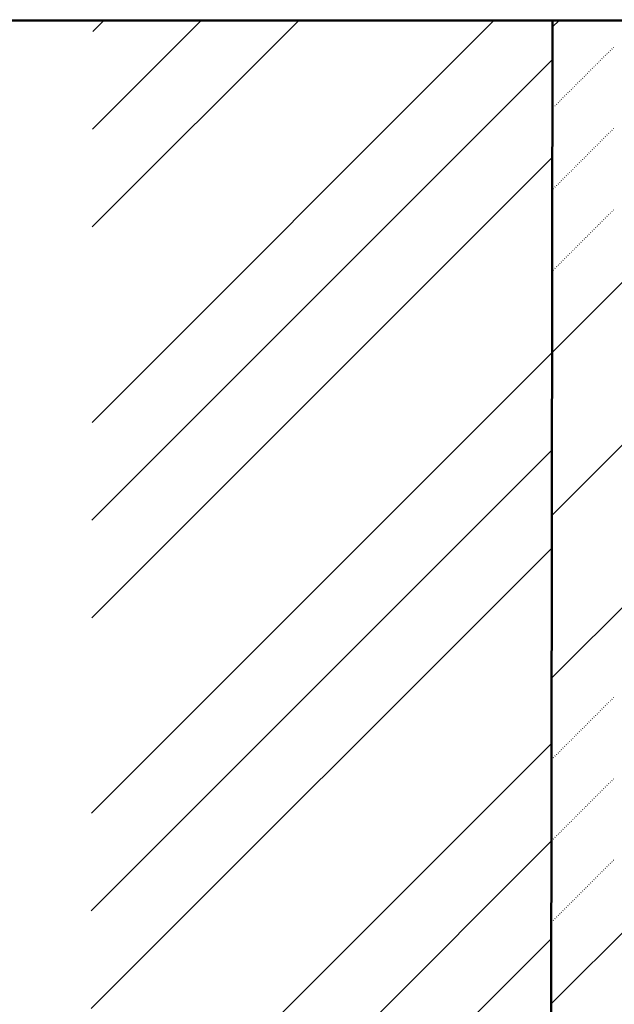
# Model space of a CAD drawing. Header units: millimetres. Extents: x 0 to 1260, y 0 to 297.
# Tile 14 of 104: x 38.13 to 44.59, y 125.06 to 135.76. Entities that reach past the tile are written whole.
import ezdxf

# ---------------------------------------------------------------- set-up
doc = ezdxf.new("R2010")
doc.units = ezdxf.units.MM
for name, pattern in [('K5LT32802', [0]), ('K5LT32806', [0]), ('K5LT_BASIC', [0])]:
    doc.linetypes.add(name, pattern=pattern)
doc.layers.add('Системный слой', color=7, linetype='Continuous')

# ---------------------------------------------------------------- blocks, each defined once
blk = doc.blocks.new('U86')
at = {"layer": 'Системный слой', "color": 7, "linetype": 'K5LT32802', "lineweight": 9}
for p, q in [((43.905, 125.061), (54.599, 135.756)), ((43.91, 128.602), (51.064, 135.756)), ((43.913, 130.372), (49.296, 135.756)), ((43.915, 132.143), (47.528, 135.756)), ((43.921, 135.684), (43.993, 135.756))]:
    blk.add_line(p, q, dxfattribs=at)
at = {"layer": 'Системный слой', "color": 7, "linetype": 'K5LT32806', "lineweight": 18}
for p, q in [((44.564, 135.443), (44.568, 135.447)), ((44.582, 135.461), (44.585, 135.465)), ((44.458, 135.337), (44.462, 135.341)), ((44.476, 135.355), (44.479, 135.358)), ((44.493, 135.373), (44.497, 135.376)), ((44.511, 135.39), (44.515, 135.394)), ((44.529, 135.408), (44.532, 135.411)), ((44.546, 135.426), (44.55, 135.429)), ((44.352, 135.231), (44.356, 135.235)), ((44.37, 135.249), (44.373, 135.252)), ((44.387, 135.267), (44.391, 135.27)), ((44.405, 135.284), (44.409, 135.288)), ((44.423, 135.302), (44.426, 135.305)), ((44.44, 135.32), (44.444, 135.323)), ((44.246, 135.125), (44.249, 135.129)), ((44.264, 135.143), (44.267, 135.146)), ((44.281, 135.16), (44.285, 135.164)), ((44.299, 135.178), (44.303, 135.182)), ((44.317, 135.196), (44.32, 135.199)), ((44.334, 135.213), (44.338, 135.217)), ((44.14, 135.019), (44.143, 135.023)), ((44.158, 135.037), (44.161, 135.04)), ((44.175, 135.054), (44.179, 135.058)), ((44.193, 135.072), (44.196, 135.076)), ((44.211, 135.09), (44.214, 135.093)), ((44.228, 135.107), (44.232, 135.111)), ((44.034, 134.913), (44.037, 134.917)), ((44.051, 134.931), (44.055, 134.934)), ((44.069, 134.948), (44.073, 134.952)), ((44.087, 134.966), (44.09, 134.97)), ((44.105, 134.984), (44.108, 134.987)), ((44.122, 135.001), (44.126, 135.005)), ((43.928, 134.807), (43.931, 134.81)), ((43.945, 134.825), (43.949, 134.828)), ((43.963, 134.842), (43.967, 134.846)), ((43.981, 134.86), (43.984, 134.863)), ((43.998, 134.878), (44.002, 134.881)), ((44.016, 134.895), (44.02, 134.899)), ((44.582, 134.577), (44.585, 134.581)), ((44.476, 134.471), (44.479, 134.475)), ((44.493, 134.489), (44.497, 134.492)), ((44.511, 134.506), (44.515, 134.51)), ((44.529, 134.524), (44.532, 134.528)), ((44.546, 134.542), (44.55, 134.545)), ((44.564, 134.559), (44.568, 134.563)), ((44.37, 134.365), (44.373, 134.368)), ((44.387, 134.383), (44.391, 134.386)), ((44.405, 134.4), (44.409, 134.404)), ((44.423, 134.418), (44.426, 134.422)), ((44.44, 134.436), (44.444, 134.439)), ((44.458, 134.453), (44.462, 134.457)), ((44.264, 134.259), (44.267, 134.262)), ((44.281, 134.277), (44.285, 134.28)), ((44.299, 134.294), (44.303, 134.298)), ((44.317, 134.312), (44.32, 134.315)), ((44.334, 134.33), (44.338, 134.333)), ((44.352, 134.347), (44.356, 134.351)), ((44.158, 134.153), (44.161, 134.156)), ((44.175, 134.171), (44.179, 134.174)), ((44.193, 134.188), (44.196, 134.192)), ((44.211, 134.206), (44.214, 134.209)), ((44.228, 134.224), (44.232, 134.227)), ((44.246, 134.241), (44.249, 134.245)), ((44.051, 134.047), (44.055, 134.05)), ((44.069, 134.064), (44.073, 134.068)), ((44.087, 134.082), (44.09, 134.086)), ((44.105, 134.1), (44.108, 134.103)), ((44.122, 134.117), (44.126, 134.121)), ((44.14, 134.135), (44.143, 134.139)), ((43.945, 133.941), (43.949, 133.944)), ((43.963, 133.958), (43.967, 133.962)), ((43.981, 133.976), (43.984, 133.98)), ((43.998, 133.994), (44.002, 133.997)), ((44.016, 134.011), (44.02, 134.015)), ((44.034, 134.029), (44.037, 134.033)), ((43.928, 133.923), (43.931, 133.927)), ((44.511, 133.622), (44.515, 133.626)), ((44.529, 133.64), (44.532, 133.644)), ((44.546, 133.658), (44.55, 133.661)), ((44.564, 133.676), (44.568, 133.679)), ((44.582, 133.693), (44.585, 133.697)), ((44.405, 133.516), (44.409, 133.52)), ((44.423, 133.534), (44.426, 133.538)), ((44.44, 133.552), (44.444, 133.555)), ((44.458, 133.569), (44.462, 133.573)), ((44.476, 133.587), (44.479, 133.591)), ((44.493, 133.605), (44.497, 133.608)), ((44.299, 133.41), (44.303, 133.414)), ((44.317, 133.428), (44.32, 133.432)), ((44.334, 133.446), (44.338, 133.449)), ((44.352, 133.463), (44.356, 133.467)), ((44.37, 133.481), (44.373, 133.485)), ((44.387, 133.499), (44.391, 133.502)), ((44.193, 133.304), (44.196, 133.308)), ((44.211, 133.322), (44.214, 133.326)), ((44.228, 133.34), (44.232, 133.343)), ((44.246, 133.357), (44.249, 133.361)), ((44.264, 133.375), (44.267, 133.379)), ((44.281, 133.393), (44.285, 133.396)), ((44.087, 133.198), (44.09, 133.202)), ((44.105, 133.216), (44.108, 133.219)), ((44.122, 133.234), (44.126, 133.237)), ((44.14, 133.251), (44.143, 133.255)), ((44.158, 133.269), (44.161, 133.272)), ((44.175, 133.287), (44.179, 133.29)), ((43.981, 133.092), (43.984, 133.096)), ((43.998, 133.11), (44.002, 133.113)), ((44.016, 133.128), (44.02, 133.131)), ((44.034, 133.145), (44.037, 133.149)), ((44.051, 133.163), (44.055, 133.166)), ((44.069, 133.181), (44.073, 133.184)), ((43.928, 133.039), (43.931, 133.043)), ((43.945, 133.057), (43.949, 133.06)), ((43.963, 133.074), (43.967, 133.078)), ((44.564, 128.372), (44.568, 128.376)), ((44.582, 128.39), (44.585, 128.393)), ((44.458, 128.266), (44.462, 128.27)), ((44.476, 128.284), (44.479, 128.287)), ((44.493, 128.302), (44.497, 128.305)), ((44.511, 128.319), (44.515, 128.323)), ((44.529, 128.337), (44.532, 128.34)), ((44.546, 128.355), (44.55, 128.358)), ((44.352, 128.16), (44.356, 128.164)), ((44.37, 128.178), (44.373, 128.181)), ((44.387, 128.195), (44.391, 128.199)), ((44.405, 128.213), (44.409, 128.217)), ((44.423, 128.231), (44.426, 128.234)), ((44.44, 128.248), (44.444, 128.252)), ((44.246, 128.054), (44.249, 128.058)), ((44.264, 128.072), (44.267, 128.075)), ((44.281, 128.089), (44.285, 128.093)), ((44.299, 128.107), (44.303, 128.111)), ((44.317, 128.125), (44.32, 128.128)), ((44.334, 128.142), (44.338, 128.146)), ((44.14, 127.948), (44.143, 127.952)), ((44.158, 127.966), (44.161, 127.969)), ((44.175, 127.983), (44.179, 127.987)), ((44.193, 128.001), (44.196, 128.005)), ((44.211, 128.019), (44.214, 128.022)), ((44.228, 128.036), (44.232, 128.04)), ((44.034, 127.842), (44.037, 127.845)), ((44.051, 127.86), (44.055, 127.863)), ((44.069, 127.877), (44.073, 127.881)), ((44.087, 127.895), (44.09, 127.898)), ((44.105, 127.913), (44.108, 127.916)), ((44.122, 127.93), (44.126, 127.934)), ((43.928, 127.736), (43.931, 127.739)), ((43.945, 127.754), (43.949, 127.757)), ((43.963, 127.771), (43.967, 127.775)), ((43.981, 127.789), (43.984, 127.792)), ((43.998, 127.807), (44.002, 127.81)), ((44.016, 127.824), (44.02, 127.828)), ((43.91, 127.718), (43.914, 127.722)), ((44.493, 127.418), (44.497, 127.421)), ((44.511, 127.435), (44.515, 127.439)), ((44.529, 127.453), (44.532, 127.457)), ((44.546, 127.471), (44.55, 127.474)), ((44.564, 127.488), (44.568, 127.492)), ((44.582, 127.506), (44.585, 127.51)), ((44.387, 127.312), (44.391, 127.315)), ((44.405, 127.329), (44.409, 127.333)), ((44.423, 127.347), (44.426, 127.35)), ((44.44, 127.365), (44.444, 127.368)), ((44.458, 127.382), (44.462, 127.386)), ((44.476, 127.4), (44.479, 127.403)), ((44.264, 127.188), (44.267, 127.191)), ((44.281, 127.206), (44.285, 127.209)), ((44.299, 127.223), (44.303, 127.227)), ((44.317, 127.241), (44.32, 127.244)), ((44.334, 127.259), (44.338, 127.262)), ((44.352, 127.276), (44.356, 127.28)), ((44.37, 127.294), (44.373, 127.297)), ((44.158, 127.082), (44.161, 127.085)), ((44.175, 127.099), (44.179, 127.103)), ((44.193, 127.117), (44.196, 127.121)), ((44.211, 127.135), (44.214, 127.138)), ((44.228, 127.152), (44.232, 127.156)), ((44.246, 127.17), (44.249, 127.174)), ((44.051, 126.976), (44.055, 126.979)), ((44.069, 126.993), (44.073, 126.997)), ((44.087, 127.011), (44.09, 127.015)), ((44.105, 127.029), (44.108, 127.032)), ((44.122, 127.046), (44.126, 127.05)), ((44.14, 127.064), (44.143, 127.068)), ((43.945, 126.87), (43.949, 126.873)), ((43.963, 126.887), (43.967, 126.891)), ((43.981, 126.905), (43.984, 126.909)), ((43.998, 126.923), (44.002, 126.926)), ((44.016, 126.94), (44.02, 126.944)), ((44.034, 126.958), (44.037, 126.962)), ((43.91, 126.834), (43.914, 126.838)), ((43.928, 126.852), (43.931, 126.855)), ((44.511, 126.551), (44.515, 126.555)), ((44.529, 126.569), (44.532, 126.573)), ((44.546, 126.587), (44.55, 126.59)), ((44.564, 126.604), (44.568, 126.608)), ((44.582, 126.622), (44.585, 126.626)), ((44.405, 126.445), (44.409, 126.449)), ((44.423, 126.463), (44.426, 126.467)), ((44.44, 126.481), (44.444, 126.484)), ((44.458, 126.498), (44.462, 126.502)), ((44.476, 126.516), (44.479, 126.52)), ((44.493, 126.534), (44.497, 126.537)), ((44.299, 126.339), (44.303, 126.343)), ((44.317, 126.357), (44.32, 126.361)), ((44.334, 126.375), (44.338, 126.378)), ((44.352, 126.392), (44.356, 126.396)), ((44.37, 126.41), (44.373, 126.414)), ((44.387, 126.428), (44.391, 126.431)), ((44.193, 126.233), (44.196, 126.237)), ((44.211, 126.251), (44.214, 126.254)), ((44.228, 126.269), (44.232, 126.272)), ((44.246, 126.286), (44.249, 126.29)), ((44.264, 126.304), (44.267, 126.307)), ((44.281, 126.322), (44.285, 126.325)), ((44.087, 126.127), (44.09, 126.131)), ((44.105, 126.145), (44.108, 126.148)), ((44.122, 126.163), (44.126, 126.166)), ((44.14, 126.18), (44.143, 126.184)), ((44.158, 126.198), (44.161, 126.201)), ((44.175, 126.216), (44.179, 126.219)), ((43.981, 126.021), (43.984, 126.025)), ((43.998, 126.039), (44.002, 126.042)), ((44.016, 126.056), (44.02, 126.06)), ((44.034, 126.074), (44.037, 126.078)), ((44.051, 126.092), (44.055, 126.095)), ((44.069, 126.109), (44.073, 126.113)), ((43.91, 125.95), (43.914, 125.954)), ((43.928, 125.968), (43.931, 125.972)), ((43.945, 125.986), (43.949, 125.989)), ((43.963, 126.003), (43.967, 126.007))]:
    blk.add_line(p, q, dxfattribs=at)
blk = doc.blocks.new('U88')
at = {"layer": 'Системный слой', "color": 7, "linetype": 'K5LT32802', "lineweight": 9}
for p, q in [((38.914, 131.384), (43.287, 135.757)), ((38.917, 133.509), (41.168, 135.76)), ((38.919, 134.571), (40.109, 135.762)), ((38.921, 135.633), (39.05, 135.763)), ((38.913, 130.322), (43.92, 135.33)), ((38.911, 129.26), (43.919, 134.267)), ((38.908, 127.135), (43.915, 132.143)), ((38.906, 126.073), (43.914, 131.081)), ((38.905, 125.011), (43.912, 130.018)), ((38.902, 122.886), (43.909, 127.894)), ((38.9, 121.824), (43.907, 126.832)), ((38.898, 120.762), (43.906, 125.769))]:
    blk.add_line(p, q, dxfattribs=at)

msp = doc.modelspace()

# ---------------------------------------------------------------- linework, layer by layer
at = {"layer": 'Системный слой', "color": 7, "linetype": 'K5LT_BASIC', "lineweight": 50}
for p, q in [((43.92073, 135.75584), (36.24073, 135.75584)), ((43.92073, 135.75584), (43.88519, 111.86544)), ((63.92073, 135.75584), (43.92073, 135.75584))]:
    msp.add_line(p, q, dxfattribs=at)

# ---------------------------------------------------------------- block references
at = {"layer": 'Системный слой'}
for name in ['U88', 'U86']:
    msp.add_blockref(name, (0, 0), dxfattribs=at)

doc.saveas('drawing.dxf')
